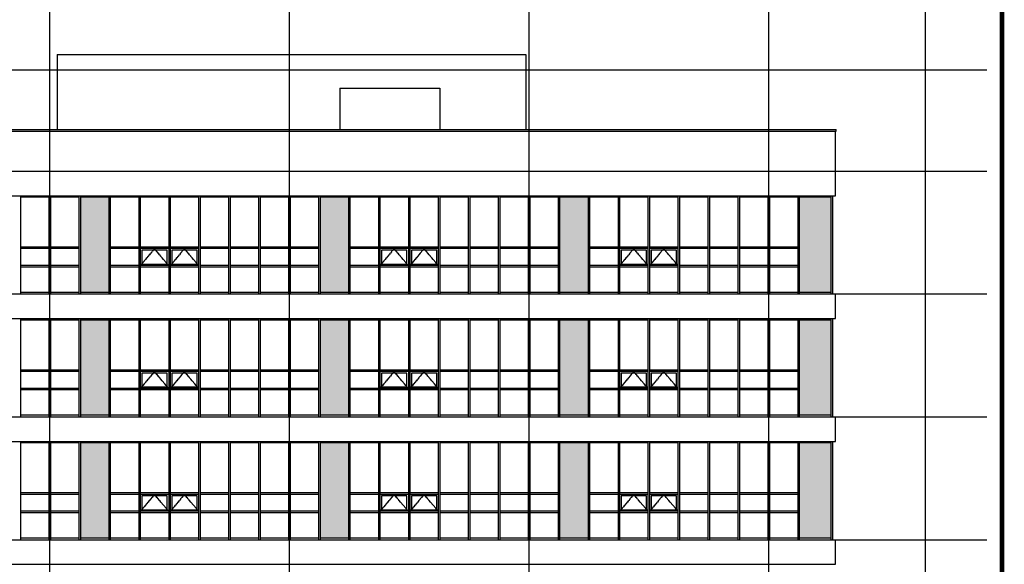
# Model space of a CAD drawing. Header units: millimetres. Extents: x 3445018 to 4174071, y -6064565 to -5122887.
# Tile 141 of 192: x 3754349 to 3786396, y -5317239 to -5299511. Entities that reach past the tile are written whole.
import ezdxf

# ---------------------------------------------------------------- set-up
doc = ezdxf.new("R2010")
doc.units = ezdxf.units.MM
doc.header["$MEASUREMENT"] = 0
doc.linetypes.add('CEN', pattern=[66, 60, -2, 2, -2])
for name, color, linetype in [('3', 3, 'CONTINUOUS'), ('A_GE_FORM', 7, 'CONTINUOUS'), ('CEN', 13, 'CEN'), ('EL3', 7, 'CONTINUOUS'), ('FI', 6, 'CONTINUOUS'), ('SO-252', 252, 'CONTINUOUS'), ('WIN1', 4, 'CONTINUOUS'), ('WIN2', 9, 'CONTINUOUS')]:
    doc.layers.add(name, color=color, linetype=linetype)

# ---------------------------------------------------------------- blocks, each defined once
blk = doc.blocks.new('sheet _서영')
at = {"layer": 'A_GE_FORM', "const_width": 1.5}
blk.add_lwpolyline([(-361868.49, -1059038.93), (-362670.49, -1059038.93), (-362670.49, -1058483.93), (-361868.49, -1058483.93)], close=True, dxfattribs=at)

msp = doc.modelspace()

# ---------------------------------------------------------------- hatches: boundary and pattern name
at = {"layer": 'SO-252', "ltscale": 200}
h = msp.add_hatch(color=256, dxfattribs=at)
h.dxf.hatch_style = 1
h.paths.add_polyline_path([(3779724.138, -5305289.461), (3780749.138, -5305289.461), (3780749.138, -5308389.461), (3779724.138, -5308389.461)])
h.paths.add_polyline_path([(3771924.138, -5305289.461), (3772849.138, -5305289.461), (3772849.138, -5308389.461), (3771924.138, -5308389.461)])
h.paths.add_polyline_path([(3764124.138, -5305289.461), (3765049.138, -5305289.461), (3765049.138, -5308389.461), (3764124.138, -5308389.461)])
h.paths.add_polyline_path([(3756324.138, -5305289.461), (3757249.138, -5305289.461), (3757249.138, -5308389.461), (3756324.138, -5308389.461)])
h.paths.add_polyline_path([(3748524.138, -5305289.461), (3749449.138, -5305289.461), (3749449.138, -5308389.461), (3748524.138, -5308389.461)])
h = msp.add_hatch(color=256, dxfattribs=at)
h.dxf.hatch_style = 1
h.paths.add_polyline_path([(3779724.138, -5309289.461), (3780749.138, -5309289.461), (3780749.138, -5312389.461), (3779724.138, -5312389.461)])
h.paths.add_polyline_path([(3771924.138, -5309289.461), (3772849.138, -5309289.461), (3772849.138, -5312389.461), (3771924.138, -5312389.461)])
h.paths.add_polyline_path([(3764124.138, -5309289.461), (3765049.138, -5309289.461), (3765049.138, -5312389.461), (3764124.138, -5312389.461)])
h.paths.add_polyline_path([(3756324.138, -5309289.461), (3757249.138, -5309289.461), (3757249.138, -5312389.461), (3756324.138, -5312389.461)])
h.paths.add_polyline_path([(3748524.138, -5309289.461), (3749449.138, -5309289.461), (3749449.138, -5312389.461), (3748524.138, -5312389.461)])
h = msp.add_hatch(color=256, dxfattribs=at)
h.dxf.hatch_style = 1
h.paths.add_polyline_path([(3779724.138, -5313289.461), (3780749.138, -5313289.461), (3780749.138, -5316389.461), (3779724.138, -5316389.461)])
h.paths.add_polyline_path([(3771924.138, -5313289.461), (3772849.138, -5313289.461), (3772849.138, -5316389.461), (3771924.138, -5316389.461)])
h.paths.add_polyline_path([(3764124.138, -5313289.461), (3765049.138, -5313289.461), (3765049.138, -5316389.461), (3764124.138, -5316389.461)])
h.paths.add_polyline_path([(3756324.138, -5313289.461), (3757249.138, -5313289.461), (3757249.138, -5316389.461), (3756324.138, -5316389.461)])
h.paths.add_polyline_path([(3748524.138, -5313289.461), (3749449.138, -5313289.461), (3749449.138, -5316389.461), (3748524.138, -5316389.461)])

# ---------------------------------------------------------------- linework, layer by layer
at = {"layer": 'CEN'}
for p, q in [((3755324.138, -5293351.227), (3755324.138, -5349279.63)), ((3763124.138, -5293351.227), (3763124.138, -5349279.63)), ((3770924.138, -5293351.227), (3770924.138, -5349279.63)), ((3778724.138, -5293351.227), (3778724.138, -5349279.63)), ((3778724.138, -5293351.227), (3778724.138, -5349279.63)), ((3783824.138, -5293351.227), (3783824.138, -5349279.63)), ((3783824.138, -5293351.227), (3783824.138, -5349279.63)), ((3741116.369, -5301139.461), (3785824.138, -5301139.461)), ((3741116.369, -5304439.461), (3785824.138, -5304439.461)), ((3741116.369, -5308439.461), (3785824.138, -5308439.461)), ((3741116.369, -5312439.461), (3785824.138, -5312439.461)), ((3741116.369, -5316439.461), (3785824.138, -5316439.461))]:
    msp.add_line(p, q, dxfattribs=at)
for points in [[(3759199.138, -5307514.461), (3758736.638, -5306964.461), (3758274.138, -5307514.461)], [(3760174.138, -5307514.461), (3759711.638, -5306964.461), (3759249.138, -5307514.461)], [(3766999.138, -5307514.461), (3766536.638, -5306964.461), (3766074.138, -5307514.461)], [(3767974.138, -5307514.461), (3767511.638, -5306964.461), (3767049.138, -5307514.461)], [(3774799.138, -5307514.461), (3774336.638, -5306964.461), (3773874.138, -5307514.461)], [(3775774.138, -5307514.461), (3775311.638, -5306964.461), (3774849.138, -5307514.461)], [(3759199.138, -5311514.461), (3758736.638, -5310964.461), (3758274.138, -5311514.461)], [(3760174.138, -5311514.461), (3759711.638, -5310964.461), (3759249.138, -5311514.461)], [(3766999.138, -5311514.461), (3766536.638, -5310964.461), (3766074.138, -5311514.461)], [(3767974.138, -5311514.461), (3767511.638, -5310964.461), (3767049.138, -5311514.461)], [(3774799.138, -5311514.461), (3774336.638, -5310964.461), (3773874.138, -5311514.461)], [(3775774.138, -5311514.461), (3775311.638, -5310964.461), (3774849.138, -5311514.461)], [(3759199.138, -5315514.461), (3758736.638, -5314964.461), (3758274.138, -5315514.461)], [(3760174.138, -5315514.461), (3759711.638, -5314964.461), (3759249.138, -5315514.461)], [(3766999.138, -5315514.461), (3766536.638, -5314964.461), (3766074.138, -5315514.461)], [(3767974.138, -5315514.461), (3767511.638, -5314964.461), (3767049.138, -5315514.461)], [(3774799.138, -5315514.461), (3774336.638, -5314964.461), (3773874.138, -5315514.461)], [(3775774.138, -5315514.461), (3775311.638, -5314964.461), (3774849.138, -5315514.461)]]:
    msp.add_lwpolyline(points, dxfattribs=at)
at = {"layer": 'EL3', "ltscale": 200}
for p, q in [((3755574.138, -5300639.461), (3770824.138, -5300639.461)), ((3755574.138, -5300639.461), (3755574.138, -5303089.461)), ((3770824.138, -5300639.461), (3770824.138, -5303089.461)), ((3764774.138, -5301739.461), (3764774.138, -5303089.461)), ((3764774.138, -5301739.461), (3768024.138, -5301739.461)), ((3768024.138, -5301739.461), (3768024.138, -5303089.461))]:
    msp.add_line(p, q, dxfattribs=at)
at = {"layer": 'FI', "ltscale": 200}
for p, q in [((3745319.138, -5303089.461), (3780929.138, -5303089.461)), ((3745319.138, -5303139.461), (3780929.138, -5303139.461)), ((3780899.138, -5305239.461), (3780899.138, -5303139.461)), ((3780929.138, -5303139.461), (3780929.138, -5303089.461)), ((3745349.138, -5305239.461), (3780899.138, -5305239.461)), ((3745349.138, -5308439.461), (3780899.138, -5308439.461)), ((3780899.138, -5309239.461), (3780899.138, -5308439.461)), ((3745349.138, -5309239.461), (3780899.138, -5309239.461)), ((3745349.138, -5312439.461), (3780899.138, -5312439.461)), ((3780899.138, -5313239.461), (3780899.138, -5312439.461)), ((3745349.138, -5313239.461), (3780899.138, -5313239.461)), ((3745349.138, -5316439.461), (3780899.138, -5316439.461)), ((3780899.138, -5317239.461), (3780899.138, -5316439.461)), ((3745349.138, -5317239.461), (3780899.138, -5317239.461))]:
    msp.add_line(p, q, dxfattribs=at)
at = {"layer": 'WIN1', "ltscale": 200}
for p, q in [((3745449.138, -5305239.461), (3780799.138, -5305239.461)), ((3754374.138, -5305239.461), (3754374.138, -5308439.461)), ((3755299.138, -5305289.461), (3754374.138, -5305289.461)), ((3755299.138, -5305239.461), (3755299.138, -5308439.461)), ((3755349.138, -5305239.461), (3755349.138, -5308439.461)), ((3756274.138, -5305289.461), (3755349.138, -5305289.461)), ((3756274.138, -5305239.461), (3756274.138, -5308439.461)), ((3756324.138, -5305239.461), (3756324.138, -5308439.461)), ((3757249.138, -5305289.461), (3756324.138, -5305289.461)), ((3757249.138, -5305239.461), (3757249.138, -5308439.461)), ((3757299.138, -5305239.461), (3757299.138, -5308439.461)), ((3758224.138, -5305289.461), (3757299.138, -5305289.461)), ((3758224.138, -5305239.461), (3758224.138, -5308439.461)), ((3758274.138, -5305239.461), (3758274.138, -5308439.461)), ((3759199.138, -5305289.461), (3758274.138, -5305289.461)), ((3759199.138, -5305239.461), (3759199.138, -5308439.461)), ((3759249.138, -5305239.461), (3759249.138, -5308439.461)), ((3760174.138, -5305289.461), (3759249.138, -5305289.461)), ((3760174.138, -5305239.461), (3760174.138, -5308439.461)), ((3760224.138, -5305239.461), (3760224.138, -5308439.461)), ((3761149.138, -5305289.461), (3760224.138, -5305289.461)), ((3761149.138, -5305239.461), (3761149.138, -5308439.461)), ((3761199.138, -5305239.461), (3761199.138, -5308439.461)), ((3762124.138, -5305289.461), (3761199.138, -5305289.461)), ((3762124.138, -5305239.461), (3762124.138, -5308439.461)), ((3762174.138, -5305239.461), (3762174.138, -5308439.461)), ((3763099.138, -5305289.461), (3762174.138, -5305289.461)), ((3763099.138, -5305239.461), (3763099.138, -5308439.461)), ((3763149.138, -5305239.461), (3763149.138, -5308439.461)), ((3764074.138, -5305289.461), (3763149.138, -5305289.461)), ((3764074.138, -5305239.461), (3764074.138, -5308439.461)), ((3764124.138, -5305239.461), (3764124.138, -5308439.461)), ((3765049.138, -5305289.461), (3764124.138, -5305289.461)), ((3765049.138, -5305239.461), (3765049.138, -5308439.461)), ((3765099.138, -5305239.461), (3765099.138, -5308439.461)), ((3766024.138, -5305289.461), (3765099.138, -5305289.461)), ((3766024.138, -5305239.461), (3766024.138, -5308439.461)), ((3766074.138, -5305239.461), (3766074.138, -5308439.461)), ((3766999.138, -5305289.461), (3766074.138, -5305289.461)), ((3766999.138, -5305239.461), (3766999.138, -5308439.461)), ((3767049.138, -5305239.461), (3767049.138, -5308439.461)), ((3767974.138, -5305289.461), (3767049.138, -5305289.461)), ((3767974.138, -5305239.461), (3767974.138, -5308439.461)), ((3768024.138, -5305239.461), (3768024.138, -5308439.461)), ((3768949.138, -5305289.461), (3768024.138, -5305289.461)), ((3768949.138, -5305239.461), (3768949.138, -5308439.461)), ((3768999.138, -5305239.461), (3768999.138, -5308439.461)), ((3769924.138, -5305289.461), (3768999.138, -5305289.461)), ((3769924.138, -5305239.461), (3769924.138, -5308439.461)), ((3769974.138, -5305239.461), (3769974.138, -5308439.461)), ((3770899.138, -5305289.461), (3769974.138, -5305289.461)), ((3770899.138, -5305239.461), (3770899.138, -5308439.461)), ((3770949.138, -5305239.461), (3770949.138, -5308439.461)), ((3771874.138, -5305289.461), (3770949.138, -5305289.461)), ((3771874.138, -5305239.461), (3771874.138, -5308439.461)), ((3771924.138, -5305239.461), (3771924.138, -5308439.461)), ((3772849.138, -5305289.461), (3771924.138, -5305289.461)), ((3772849.138, -5305239.461), (3772849.138, -5308439.461)), ((3772899.138, -5305239.461), (3772899.138, -5308439.461)), ((3773824.138, -5305289.461), (3772899.138, -5305289.461)), ((3773824.138, -5305239.461), (3773824.138, -5308439.461)), ((3773874.138, -5305239.461), (3773874.138, -5308439.461)), ((3774799.138, -5305289.461), (3773874.138, -5305289.461)), ((3774799.138, -5305239.461), (3774799.138, -5308439.461)), ((3774849.138, -5305239.461), (3774849.138, -5308439.461)), ((3775774.138, -5305289.461), (3774849.138, -5305289.461)), ((3775774.138, -5305239.461), (3775774.138, -5308439.461)), ((3775824.138, -5305239.461), (3775824.138, -5308439.461)), ((3776749.138, -5305289.461), (3775824.138, -5305289.461)), ((3776749.138, -5305239.461), (3776749.138, -5308439.461)), ((3776799.138, -5305239.461), (3776799.138, -5308439.461)), ((3777724.138, -5305289.461), (3776799.138, -5305289.461)), ((3777724.138, -5305239.461), (3777724.138, -5308439.461)), ((3777774.138, -5305239.461), (3777774.138, -5308439.461)), ((3778699.138, -5305289.461), (3777774.138, -5305289.461)), ((3778699.138, -5305239.461), (3778699.138, -5308439.461)), ((3778749.138, -5305239.461), (3778749.138, -5308439.461)), ((3779674.138, -5305289.461), (3778749.138, -5305289.461)), ((3779674.138, -5305239.461), (3779674.138, -5308439.461)), ((3779724.138, -5305239.461), (3779724.138, -5308439.461)), ((3780749.138, -5305289.461), (3779724.138, -5305289.461)), ((3780749.138, -5305239.461), (3780749.138, -5308439.461)), ((3780799.138, -5305239.461), (3780799.138, -5308439.461)), ((3755299.138, -5306914.461), (3754374.138, -5306914.461)), ((3755299.138, -5306964.461), (3754374.138, -5306964.461)), ((3756274.138, -5306914.461), (3755349.138, -5306914.461)), ((3756274.138, -5306964.461), (3755349.138, -5306964.461)), ((3758224.138, -5306914.461), (3757299.138, -5306914.461)), ((3758224.138, -5306964.461), (3757299.138, -5306964.461)), ((3759199.138, -5306914.461), (3758274.138, -5306914.461)), ((3759199.138, -5306964.461), (3758274.138, -5306964.461)), ((3760174.138, -5306914.461), (3759249.138, -5306914.461)), ((3760174.138, -5306964.461), (3759249.138, -5306964.461)), ((3761149.138, -5306914.461), (3760224.138, -5306914.461)), ((3761149.138, -5306964.461), (3760224.138, -5306964.461)), ((3762124.138, -5306914.461), (3761199.138, -5306914.461)), ((3762124.138, -5306964.461), (3761199.138, -5306964.461)), ((3763099.138, -5306914.461), (3762174.138, -5306914.461)), ((3763099.138, -5306964.461), (3762174.138, -5306964.461)), ((3764074.138, -5306914.461), (3763149.138, -5306914.461)), ((3764074.138, -5306964.461), (3763149.138, -5306964.461)), ((3766024.138, -5306914.461), (3765099.138, -5306914.461)), ((3766024.138, -5306964.461), (3765099.138, -5306964.461)), ((3766999.138, -5306914.461), (3766074.138, -5306914.461)), ((3766999.138, -5306964.461), (3766074.138, -5306964.461)), ((3767974.138, -5306914.461), (3767049.138, -5306914.461)), ((3767974.138, -5306964.461), (3767049.138, -5306964.461)), ((3768949.138, -5306914.461), (3768024.138, -5306914.461)), ((3768949.138, -5306964.461), (3768024.138, -5306964.461)), ((3769924.138, -5306914.461), (3768999.138, -5306914.461)), ((3769924.138, -5306964.461), (3768999.138, -5306964.461)), ((3770899.138, -5306914.461), (3769974.138, -5306914.461)), ((3770899.138, -5306964.461), (3769974.138, -5306964.461)), ((3771874.138, -5306914.461), (3770949.138, -5306914.461)), ((3771874.138, -5306964.461), (3770949.138, -5306964.461)), ((3773824.138, -5306914.461), (3772899.138, -5306914.461)), ((3773824.138, -5306964.461), (3772899.138, -5306964.461)), ((3774799.138, -5306914.461), (3773874.138, -5306914.461)), ((3774799.138, -5306964.461), (3773874.138, -5306964.461)), ((3775774.138, -5306914.461), (3774849.138, -5306914.461)), ((3775774.138, -5306964.461), (3774849.138, -5306964.461)), ((3776749.138, -5306914.461), (3775824.138, -5306914.461)), ((3776749.138, -5306964.461), (3775824.138, -5306964.461)), ((3777724.138, -5306914.461), (3776799.138, -5306914.461)), ((3777724.138, -5306964.461), (3776799.138, -5306964.461)), ((3778699.138, -5306914.461), (3777774.138, -5306914.461)), ((3778699.138, -5306964.461), (3777774.138, -5306964.461)), ((3779674.138, -5306914.461), (3778749.138, -5306914.461)), ((3779674.138, -5306964.461), (3778749.138, -5306964.461)), ((3755299.138, -5307514.461), (3754374.138, -5307514.461)), ((3755299.138, -5307564.461), (3754374.138, -5307564.461)), ((3756274.138, -5307514.461), (3755349.138, -5307514.461)), ((3756274.138, -5307564.461), (3755349.138, -5307564.461)), ((3758224.138, -5307514.461), (3757299.138, -5307514.461)), ((3758224.138, -5307564.461), (3757299.138, -5307564.461)), ((3759199.138, -5307514.461), (3758274.138, -5307514.461)), ((3759199.138, -5307564.461), (3758274.138, -5307564.461)), ((3760174.138, -5307514.461), (3759249.138, -5307514.461)), ((3760174.138, -5307564.461), (3759249.138, -5307564.461)), ((3761149.138, -5307514.461), (3760224.138, -5307514.461)), ((3761149.138, -5307564.461), (3760224.138, -5307564.461)), ((3762124.138, -5307514.461), (3761199.138, -5307514.461)), ((3762124.138, -5307564.461), (3761199.138, -5307564.461)), ((3763099.138, -5307514.461), (3762174.138, -5307514.461)), ((3763099.138, -5307564.461), (3762174.138, -5307564.461)), ((3764074.138, -5307514.461), (3763149.138, -5307514.461)), ((3764074.138, -5307564.461), (3763149.138, -5307564.461)), ((3766024.138, -5307514.461), (3765099.138, -5307514.461)), ((3766024.138, -5307564.461), (3765099.138, -5307564.461)), ((3766999.138, -5307514.461), (3766074.138, -5307514.461)), ((3766999.138, -5307564.461), (3766074.138, -5307564.461)), ((3767974.138, -5307514.461), (3767049.138, -5307514.461)), ((3767974.138, -5307564.461), (3767049.138, -5307564.461)), ((3768949.138, -5307514.461), (3768024.138, -5307514.461)), ((3768949.138, -5307564.461), (3768024.138, -5307564.461)), ((3769924.138, -5307514.461), (3768999.138, -5307514.461)), ((3769924.138, -5307564.461), (3768999.138, -5307564.461)), ((3770899.138, -5307514.461), (3769974.138, -5307514.461)), ((3770899.138, -5307564.461), (3769974.138, -5307564.461)), ((3771874.138, -5307514.461), (3770949.138, -5307514.461)), ((3771874.138, -5307564.461), (3770949.138, -5307564.461)), ((3773824.138, -5307514.461), (3772899.138, -5307514.461)), ((3773824.138, -5307564.461), (3772899.138, -5307564.461)), ((3774799.138, -5307514.461), (3773874.138, -5307514.461)), ((3774799.138, -5307564.461), (3773874.138, -5307564.461)), ((3775774.138, -5307514.461), (3774849.138, -5307514.461)), ((3775774.138, -5307564.461), (3774849.138, -5307564.461)), ((3776749.138, -5307514.461), (3775824.138, -5307514.461)), ((3776749.138, -5307564.461), (3775824.138, -5307564.461)), ((3777724.138, -5307514.461), (3776799.138, -5307514.461)), ((3777724.138, -5307564.461), (3776799.138, -5307564.461)), ((3778699.138, -5307514.461), (3777774.138, -5307514.461)), ((3778699.138, -5307564.461), (3777774.138, -5307564.461)), ((3779674.138, -5307514.461), (3778749.138, -5307514.461)), ((3779674.138, -5307564.461), (3778749.138, -5307564.461)), ((3745449.138, -5308439.461), (3780799.138, -5308439.461)), ((3755299.138, -5308389.461), (3754374.138, -5308389.461)), ((3756274.138, -5308389.461), (3755349.138, -5308389.461)), ((3757249.138, -5308389.461), (3756324.138, -5308389.461)), ((3758224.138, -5308389.461), (3757299.138, -5308389.461)), ((3759199.138, -5308389.461), (3758274.138, -5308389.461)), ((3760174.138, -5308389.461), (3759249.138, -5308389.461)), ((3761149.138, -5308389.461), (3760224.138, -5308389.461)), ((3762124.138, -5308389.461), (3761199.138, -5308389.461)), ((3763099.138, -5308389.461), (3762174.138, -5308389.461)), ((3764074.138, -5308389.461), (3763149.138, -5308389.461)), ((3765049.138, -5308389.461), (3764124.138, -5308389.461)), ((3766024.138, -5308389.461), (3765099.138, -5308389.461)), ((3766999.138, -5308389.461), (3766074.138, -5308389.461)), ((3767974.138, -5308389.461), (3767049.138, -5308389.461)), ((3768949.138, -5308389.461), (3768024.138, -5308389.461)), ((3769924.138, -5308389.461), (3768999.138, -5308389.461)), ((3770899.138, -5308389.461), (3769974.138, -5308389.461)), ((3771874.138, -5308389.461), (3770949.138, -5308389.461)), ((3772849.138, -5308389.461), (3771924.138, -5308389.461)), ((3773824.138, -5308389.461), (3772899.138, -5308389.461)), ((3774799.138, -5308389.461), (3773874.138, -5308389.461)), ((3775774.138, -5308389.461), (3774849.138, -5308389.461)), ((3776749.138, -5308389.461), (3775824.138, -5308389.461)), ((3777724.138, -5308389.461), (3776799.138, -5308389.461)), ((3778699.138, -5308389.461), (3777774.138, -5308389.461)), ((3779674.138, -5308389.461), (3778749.138, -5308389.461)), ((3780749.138, -5308389.461), (3779724.138, -5308389.461)), ((3745449.138, -5309239.461), (3780799.138, -5309239.461)), ((3754374.138, -5309239.461), (3754374.138, -5312439.461)), ((3755299.138, -5309239.461), (3755299.138, -5312439.461)), ((3755349.138, -5309239.461), (3755349.138, -5312439.461)), ((3756274.138, -5309239.461), (3756274.138, -5312439.461)), ((3756324.138, -5309239.461), (3756324.138, -5312439.461)), ((3757249.138, -5309239.461), (3757249.138, -5312439.461)), ((3757299.138, -5309239.461), (3757299.138, -5312439.461)), ((3758224.138, -5309239.461), (3758224.138, -5312439.461)), ((3758274.138, -5309239.461), (3758274.138, -5312439.461)), ((3759199.138, -5309239.461), (3759199.138, -5312439.461)), ((3759249.138, -5309239.461), (3759249.138, -5312439.461)), ((3760174.138, -5309239.461), (3760174.138, -5312439.461)), ((3760224.138, -5309239.461), (3760224.138, -5312439.461)), ((3761149.138, -5309239.461), (3761149.138, -5312439.461)), ((3761199.138, -5309239.461), (3761199.138, -5312439.461)), ((3762124.138, -5309239.461), (3762124.138, -5312439.461)), ((3762174.138, -5309239.461), (3762174.138, -5312439.461)), ((3763099.138, -5309239.461), (3763099.138, -5312439.461)), ((3763149.138, -5309239.461), (3763149.138, -5312439.461)), ((3764074.138, -5309239.461), (3764074.138, -5312439.461)), ((3764124.138, -5309239.461), (3764124.138, -5312439.461)), ((3765049.138, -5309239.461), (3765049.138, -5312439.461)), ((3765099.138, -5309239.461), (3765099.138, -5312439.461)), ((3766024.138, -5309239.461), (3766024.138, -5312439.461)), ((3766074.138, -5309239.461), (3766074.138, -5312439.461)), ((3766999.138, -5309239.461), (3766999.138, -5312439.461)), ((3767049.138, -5309239.461), (3767049.138, -5312439.461)), ((3767974.138, -5309239.461), (3767974.138, -5312439.461)), ((3768024.138, -5309239.461), (3768024.138, -5312439.461)), ((3768949.138, -5309239.461), (3768949.138, -5312439.461)), ((3768999.138, -5309239.461), (3768999.138, -5312439.461)), ((3769924.138, -5309239.461), (3769924.138, -5312439.461)), ((3769974.138, -5309239.461), (3769974.138, -5312439.461)), ((3770899.138, -5309239.461), (3770899.138, -5312439.461)), ((3770949.138, -5309239.461), (3770949.138, -5312439.461)), ((3771874.138, -5309239.461), (3771874.138, -5312439.461)), ((3771924.138, -5309239.461), (3771924.138, -5312439.461)), ((3772849.138, -5309239.461), (3772849.138, -5312439.461)), ((3772899.138, -5309239.461), (3772899.138, -5312439.461)), ((3773824.138, -5309239.461), (3773824.138, -5312439.461)), ((3773874.138, -5309239.461), (3773874.138, -5312439.461)), ((3774799.138, -5309239.461), (3774799.138, -5312439.461)), ((3774849.138, -5309239.461), (3774849.138, -5312439.461)), ((3775774.138, -5309239.461), (3775774.138, -5312439.461)), ((3775824.138, -5309239.461), (3775824.138, -5312439.461)), ((3776749.138, -5309239.461), (3776749.138, -5312439.461)), ((3776799.138, -5309239.461), (3776799.138, -5312439.461)), ((3777724.138, -5309239.461), (3777724.138, -5312439.461)), ((3777774.138, -5309239.461), (3777774.138, -5312439.461)), ((3778699.138, -5309239.461), (3778699.138, -5312439.461)), ((3778749.138, -5309239.461), (3778749.138, -5312439.461)), ((3779674.138, -5309239.461), (3779674.138, -5312439.461)), ((3779724.138, -5309239.461), (3779724.138, -5312439.461)), ((3780749.138, -5309239.461), (3780749.138, -5312439.461)), ((3780799.138, -5309239.461), (3780799.138, -5312439.461)), ((3755299.138, -5309289.461), (3754374.138, -5309289.461)), ((3756274.138, -5309289.461), (3755349.138, -5309289.461)), ((3757249.138, -5309289.461), (3756324.138, -5309289.461)), ((3758224.138, -5309289.461), (3757299.138, -5309289.461)), ((3759199.138, -5309289.461), (3758274.138, -5309289.461)), ((3760174.138, -5309289.461), (3759249.138, -5309289.461)), ((3761149.138, -5309289.461), (3760224.138, -5309289.461)), ((3762124.138, -5309289.461), (3761199.138, -5309289.461)), ((3763099.138, -5309289.461), (3762174.138, -5309289.461)), ((3764074.138, -5309289.461), (3763149.138, -5309289.461)), ((3765049.138, -5309289.461), (3764124.138, -5309289.461)), ((3766024.138, -5309289.461), (3765099.138, -5309289.461)), ((3766999.138, -5309289.461), (3766074.138, -5309289.461)), ((3767974.138, -5309289.461), (3767049.138, -5309289.461)), ((3768949.138, -5309289.461), (3768024.138, -5309289.461)), ((3769924.138, -5309289.461), (3768999.138, -5309289.461)), ((3770899.138, -5309289.461), (3769974.138, -5309289.461)), ((3771874.138, -5309289.461), (3770949.138, -5309289.461)), ((3772849.138, -5309289.461), (3771924.138, -5309289.461)), ((3773824.138, -5309289.461), (3772899.138, -5309289.461)), ((3774799.138, -5309289.461), (3773874.138, -5309289.461)), ((3775774.138, -5309289.461), (3774849.138, -5309289.461)), ((3776749.138, -5309289.461), (3775824.138, -5309289.461)), ((3777724.138, -5309289.461), (3776799.138, -5309289.461)), ((3778699.138, -5309289.461), (3777774.138, -5309289.461)), ((3779674.138, -5309289.461), (3778749.138, -5309289.461)), ((3780749.138, -5309289.461), (3779724.138, -5309289.461)), ((3755299.138, -5310914.461), (3754374.138, -5310914.461)), ((3755299.138, -5310964.461), (3754374.138, -5310964.461)), ((3756274.138, -5310914.461), (3755349.138, -5310914.461)), ((3756274.138, -5310964.461), (3755349.138, -5310964.461)), ((3758224.138, -5310914.461), (3757299.138, -5310914.461)), ((3758224.138, -5310964.461), (3757299.138, -5310964.461)), ((3759199.138, -5310914.461), (3758274.138, -5310914.461)), ((3759199.138, -5310964.461), (3758274.138, -5310964.461)), ((3760174.138, -5310914.461), (3759249.138, -5310914.461)), ((3760174.138, -5310964.461), (3759249.138, -5310964.461)), ((3761149.138, -5310914.461), (3760224.138, -5310914.461)), ((3761149.138, -5310964.461), (3760224.138, -5310964.461)), ((3762124.138, -5310914.461), (3761199.138, -5310914.461)), ((3762124.138, -5310964.461), (3761199.138, -5310964.461)), ((3763099.138, -5310914.461), (3762174.138, -5310914.461)), ((3763099.138, -5310964.461), (3762174.138, -5310964.461)), ((3764074.138, -5310914.461), (3763149.138, -5310914.461)), ((3764074.138, -5310964.461), (3763149.138, -5310964.461)), ((3766024.138, -5310914.461), (3765099.138, -5310914.461)), ((3766024.138, -5310964.461), (3765099.138, -5310964.461)), ((3766999.138, -5310914.461), (3766074.138, -5310914.461)), ((3766999.138, -5310964.461), (3766074.138, -5310964.461)), ((3767974.138, -5310914.461), (3767049.138, -5310914.461)), ((3767974.138, -5310964.461), (3767049.138, -5310964.461)), ((3768949.138, -5310914.461), (3768024.138, -5310914.461)), ((3768949.138, -5310964.461), (3768024.138, -5310964.461)), ((3769924.138, -5310914.461), (3768999.138, -5310914.461)), ((3769924.138, -5310964.461), (3768999.138, -5310964.461)), ((3770899.138, -5310914.461), (3769974.138, -5310914.461)), ((3770899.138, -5310964.461), (3769974.138, -5310964.461)), ((3771874.138, -5310914.461), (3770949.138, -5310914.461)), ((3771874.138, -5310964.461), (3770949.138, -5310964.461)), ((3773824.138, -5310914.461), (3772899.138, -5310914.461)), ((3773824.138, -5310964.461), (3772899.138, -5310964.461)), ((3774799.138, -5310914.461), (3773874.138, -5310914.461)), ((3774799.138, -5310964.461), (3773874.138, -5310964.461)), ((3775774.138, -5310914.461), (3774849.138, -5310914.461)), ((3775774.138, -5310964.461), (3774849.138, -5310964.461)), ((3776749.138, -5310914.461), (3775824.138, -5310914.461)), ((3776749.138, -5310964.461), (3775824.138, -5310964.461)), ((3777724.138, -5310914.461), (3776799.138, -5310914.461)), ((3777724.138, -5310964.461), (3776799.138, -5310964.461)), ((3778699.138, -5310914.461), (3777774.138, -5310914.461)), ((3778699.138, -5310964.461), (3777774.138, -5310964.461)), ((3779674.138, -5310914.461), (3778749.138, -5310914.461)), ((3779674.138, -5310964.461), (3778749.138, -5310964.461)), ((3755299.138, -5311514.461), (3754374.138, -5311514.461)), ((3755299.138, -5311564.461), (3754374.138, -5311564.461)), ((3756274.138, -5311514.461), (3755349.138, -5311514.461)), ((3756274.138, -5311564.461), (3755349.138, -5311564.461)), ((3758224.138, -5311514.461), (3757299.138, -5311514.461)), ((3758224.138, -5311564.461), (3757299.138, -5311564.461)), ((3759199.138, -5311514.461), (3758274.138, -5311514.461)), ((3759199.138, -5311564.461), (3758274.138, -5311564.461)), ((3760174.138, -5311514.461), (3759249.138, -5311514.461)), ((3760174.138, -5311564.461), (3759249.138, -5311564.461)), ((3761149.138, -5311514.461), (3760224.138, -5311514.461)), ((3761149.138, -5311564.461), (3760224.138, -5311564.461)), ((3762124.138, -5311514.461), (3761199.138, -5311514.461)), ((3762124.138, -5311564.461), (3761199.138, -5311564.461)), ((3763099.138, -5311514.461), (3762174.138, -5311514.461)), ((3763099.138, -5311564.461), (3762174.138, -5311564.461)), ((3764074.138, -5311514.461), (3763149.138, -5311514.461)), ((3764074.138, -5311564.461), (3763149.138, -5311564.461)), ((3766024.138, -5311514.461), (3765099.138, -5311514.461)), ((3766024.138, -5311564.461), (3765099.138, -5311564.461)), ((3766999.138, -5311514.461), (3766074.138, -5311514.461)), ((3766999.138, -5311564.461), (3766074.138, -5311564.461)), ((3767974.138, -5311514.461), (3767049.138, -5311514.461)), ((3767974.138, -5311564.461), (3767049.138, -5311564.461)), ((3768949.138, -5311514.461), (3768024.138, -5311514.461)), ((3768949.138, -5311564.461), (3768024.138, -5311564.461)), ((3769924.138, -5311514.461), (3768999.138, -5311514.461)), ((3769924.138, -5311564.461), (3768999.138, -5311564.461)), ((3770899.138, -5311514.461), (3769974.138, -5311514.461)), ((3770899.138, -5311564.461), (3769974.138, -5311564.461)), ((3771874.138, -5311514.461), (3770949.138, -5311514.461)), ((3771874.138, -5311564.461), (3770949.138, -5311564.461)), ((3773824.138, -5311514.461), (3772899.138, -5311514.461)), ((3773824.138, -5311564.461), (3772899.138, -5311564.461)), ((3774799.138, -5311514.461), (3773874.138, -5311514.461)), ((3774799.138, -5311564.461), (3773874.138, -5311564.461)), ((3775774.138, -5311514.461), (3774849.138, -5311514.461)), ((3775774.138, -5311564.461), (3774849.138, -5311564.461)), ((3776749.138, -5311514.461), (3775824.138, -5311514.461)), ((3776749.138, -5311564.461), (3775824.138, -5311564.461)), ((3777724.138, -5311514.461), (3776799.138, -5311514.461)), ((3777724.138, -5311564.461), (3776799.138, -5311564.461)), ((3778699.138, -5311514.461), (3777774.138, -5311514.461)), ((3778699.138, -5311564.461), (3777774.138, -5311564.461)), ((3779674.138, -5311514.461), (3778749.138, -5311514.461)), ((3779674.138, -5311564.461), (3778749.138, -5311564.461)), ((3745449.138, -5312439.461), (3780799.138, -5312439.461)), ((3755299.138, -5312389.461), (3754374.138, -5312389.461)), ((3756274.138, -5312389.461), (3755349.138, -5312389.461)), ((3757249.138, -5312389.461), (3756324.138, -5312389.461)), ((3758224.138, -5312389.461), (3757299.138, -5312389.461)), ((3759199.138, -5312389.461), (3758274.138, -5312389.461)), ((3760174.138, -5312389.461), (3759249.138, -5312389.461)), ((3761149.138, -5312389.461), (3760224.138, -5312389.461)), ((3762124.138, -5312389.461), (3761199.138, -5312389.461)), ((3763099.138, -5312389.461), (3762174.138, -5312389.461)), ((3764074.138, -5312389.461), (3763149.138, -5312389.461)), ((3765049.138, -5312389.461), (3764124.138, -5312389.461)), ((3766024.138, -5312389.461), (3765099.138, -5312389.461)), ((3766999.138, -5312389.461), (3766074.138, -5312389.461)), ((3767974.138, -5312389.461), (3767049.138, -5312389.461)), ((3768949.138, -5312389.461), (3768024.138, -5312389.461)), ((3769924.138, -5312389.461), (3768999.138, -5312389.461)), ((3770899.138, -5312389.461), (3769974.138, -5312389.461)), ((3771874.138, -5312389.461), (3770949.138, -5312389.461)), ((3772849.138, -5312389.461), (3771924.138, -5312389.461)), ((3773824.138, -5312389.461), (3772899.138, -5312389.461)), ((3774799.138, -5312389.461), (3773874.138, -5312389.461)), ((3775774.138, -5312389.461), (3774849.138, -5312389.461)), ((3776749.138, -5312389.461), (3775824.138, -5312389.461)), ((3777724.138, -5312389.461), (3776799.138, -5312389.461)), ((3778699.138, -5312389.461), (3777774.138, -5312389.461)), ((3779674.138, -5312389.461), (3778749.138, -5312389.461)), ((3780749.138, -5312389.461), (3779724.138, -5312389.461)), ((3745449.138, -5313239.461), (3780799.138, -5313239.461)), ((3754374.138, -5313239.461), (3754374.138, -5316439.461)), ((3755299.138, -5313289.461), (3754374.138, -5313289.461)), ((3755299.138, -5313239.461), (3755299.138, -5316439.461)), ((3755349.138, -5313239.461), (3755349.138, -5316439.461)), ((3756274.138, -5313289.461), (3755349.138, -5313289.461)), ((3756274.138, -5313239.461), (3756274.138, -5316439.461)), ((3756324.138, -5313239.461), (3756324.138, -5316439.461)), ((3757249.138, -5313289.461), (3756324.138, -5313289.461)), ((3757249.138, -5313239.461), (3757249.138, -5316439.461)), ((3757299.138, -5313239.461), (3757299.138, -5316439.461)), ((3758224.138, -5313289.461), (3757299.138, -5313289.461)), ((3758224.138, -5313239.461), (3758224.138, -5316439.461)), ((3758274.138, -5313239.461), (3758274.138, -5316439.461)), ((3759199.138, -5313289.461), (3758274.138, -5313289.461)), ((3759199.138, -5313239.461), (3759199.138, -5316439.461)), ((3759249.138, -5313239.461), (3759249.138, -5316439.461)), ((3760174.138, -5313289.461), (3759249.138, -5313289.461)), ((3760174.138, -5313239.461), (3760174.138, -5316439.461)), ((3760224.138, -5313239.461), (3760224.138, -5316439.461)), ((3761149.138, -5313289.461), (3760224.138, -5313289.461)), ((3761149.138, -5313239.461), (3761149.138, -5316439.461)), ((3761199.138, -5313239.461), (3761199.138, -5316439.461)), ((3762124.138, -5313289.461), (3761199.138, -5313289.461)), ((3762124.138, -5313239.461), (3762124.138, -5316439.461)), ((3762174.138, -5313239.461), (3762174.138, -5316439.461)), ((3763099.138, -5313289.461), (3762174.138, -5313289.461)), ((3763099.138, -5313239.461), (3763099.138, -5316439.461)), ((3763149.138, -5313239.461), (3763149.138, -5316439.461)), ((3764074.138, -5313289.461), (3763149.138, -5313289.461)), ((3764074.138, -5313239.461), (3764074.138, -5316439.461)), ((3764124.138, -5313239.461), (3764124.138, -5316439.461)), ((3765049.138, -5313289.461), (3764124.138, -5313289.461)), ((3765049.138, -5313239.461), (3765049.138, -5316439.461)), ((3765099.138, -5313239.461), (3765099.138, -5316439.461)), ((3766024.138, -5313289.461), (3765099.138, -5313289.461)), ((3766024.138, -5313239.461), (3766024.138, -5316439.461)), ((3766074.138, -5313239.461), (3766074.138, -5316439.461)), ((3766999.138, -5313289.461), (3766074.138, -5313289.461)), ((3766999.138, -5313239.461), (3766999.138, -5316439.461)), ((3767049.138, -5313239.461), (3767049.138, -5316439.461)), ((3767974.138, -5313289.461), (3767049.138, -5313289.461)), ((3767974.138, -5313239.461), (3767974.138, -5316439.461)), ((3768024.138, -5313239.461), (3768024.138, -5316439.461)), ((3768949.138, -5313289.461), (3768024.138, -5313289.461)), ((3768949.138, -5313239.461), (3768949.138, -5316439.461)), ((3768999.138, -5313239.461), (3768999.138, -5316439.461)), ((3769924.138, -5313289.461), (3768999.138, -5313289.461)), ((3769924.138, -5313239.461), (3769924.138, -5316439.461)), ((3769974.138, -5313239.461), (3769974.138, -5316439.461)), ((3770899.138, -5313289.461), (3769974.138, -5313289.461)), ((3770899.138, -5313239.461), (3770899.138, -5316439.461)), ((3770949.138, -5313239.461), (3770949.138, -5316439.461)), ((3771874.138, -5313289.461), (3770949.138, -5313289.461)), ((3771874.138, -5313239.461), (3771874.138, -5316439.461)), ((3771924.138, -5313239.461), (3771924.138, -5316439.461)), ((3772849.138, -5313289.461), (3771924.138, -5313289.461)), ((3772849.138, -5313239.461), (3772849.138, -5316439.461)), ((3772899.138, -5313239.461), (3772899.138, -5316439.461)), ((3773824.138, -5313289.461), (3772899.138, -5313289.461)), ((3773824.138, -5313239.461), (3773824.138, -5316439.461)), ((3773874.138, -5313239.461), (3773874.138, -5316439.461)), ((3774799.138, -5313289.461), (3773874.138, -5313289.461)), ((3774799.138, -5313239.461), (3774799.138, -5316439.461)), ((3774849.138, -5313239.461), (3774849.138, -5316439.461)), ((3775774.138, -5313289.461), (3774849.138, -5313289.461)), ((3775774.138, -5313239.461), (3775774.138, -5316439.461)), ((3775824.138, -5313239.461), (3775824.138, -5316439.461)), ((3776749.138, -5313289.461), (3775824.138, -5313289.461)), ((3776749.138, -5313239.461), (3776749.138, -5316439.461)), ((3776799.138, -5313239.461), (3776799.138, -5316439.461)), ((3777724.138, -5313289.461), (3776799.138, -5313289.461)), ((3777724.138, -5313239.461), (3777724.138, -5316439.461)), ((3777774.138, -5313239.461), (3777774.138, -5316439.461)), ((3778699.138, -5313289.461), (3777774.138, -5313289.461)), ((3778699.138, -5313239.461), (3778699.138, -5316439.461)), ((3778749.138, -5313239.461), (3778749.138, -5316439.461)), ((3779674.138, -5313289.461), (3778749.138, -5313289.461)), ((3779674.138, -5313239.461), (3779674.138, -5316439.461)), ((3779724.138, -5313239.461), (3779724.138, -5316439.461)), ((3780749.138, -5313289.461), (3779724.138, -5313289.461)), ((3780749.138, -5313239.461), (3780749.138, -5316439.461)), ((3780799.138, -5313239.461), (3780799.138, -5316439.461)), ((3755299.138, -5314914.461), (3754374.138, -5314914.461)), ((3755299.138, -5314964.461), (3754374.138, -5314964.461)), ((3756274.138, -5314914.461), (3755349.138, -5314914.461)), ((3756274.138, -5314964.461), (3755349.138, -5314964.461)), ((3758224.138, -5314914.461), (3757299.138, -5314914.461)), ((3758224.138, -5314964.461), (3757299.138, -5314964.461)), ((3759199.138, -5314914.461), (3758274.138, -5314914.461)), ((3759199.138, -5314964.461), (3758274.138, -5314964.461)), ((3760174.138, -5314914.461), (3759249.138, -5314914.461)), ((3760174.138, -5314964.461), (3759249.138, -5314964.461)), ((3761149.138, -5314914.461), (3760224.138, -5314914.461)), ((3761149.138, -5314964.461), (3760224.138, -5314964.461)), ((3762124.138, -5314914.461), (3761199.138, -5314914.461)), ((3762124.138, -5314964.461), (3761199.138, -5314964.461)), ((3763099.138, -5314914.461), (3762174.138, -5314914.461)), ((3763099.138, -5314964.461), (3762174.138, -5314964.461)), ((3764074.138, -5314914.461), (3763149.138, -5314914.461)), ((3764074.138, -5314964.461), (3763149.138, -5314964.461)), ((3766024.138, -5314914.461), (3765099.138, -5314914.461)), ((3766024.138, -5314964.461), (3765099.138, -5314964.461)), ((3766999.138, -5314914.461), (3766074.138, -5314914.461)), ((3766999.138, -5314964.461), (3766074.138, -5314964.461)), ((3767974.138, -5314914.461), (3767049.138, -5314914.461)), ((3767974.138, -5314964.461), (3767049.138, -5314964.461)), ((3768949.138, -5314914.461), (3768024.138, -5314914.461)), ((3768949.138, -5314964.461), (3768024.138, -5314964.461)), ((3769924.138, -5314914.461), (3768999.138, -5314914.461)), ((3769924.138, -5314964.461), (3768999.138, -5314964.461)), ((3770899.138, -5314914.461), (3769974.138, -5314914.461)), ((3770899.138, -5314964.461), (3769974.138, -5314964.461)), ((3771874.138, -5314914.461), (3770949.138, -5314914.461)), ((3771874.138, -5314964.461), (3770949.138, -5314964.461)), ((3773824.138, -5314914.461), (3772899.138, -5314914.461)), ((3773824.138, -5314964.461), (3772899.138, -5314964.461)), ((3774799.138, -5314914.461), (3773874.138, -5314914.461)), ((3774799.138, -5314964.461), (3773874.138, -5314964.461)), ((3775774.138, -5314914.461), (3774849.138, -5314914.461)), ((3775774.138, -5314964.461), (3774849.138, -5314964.461)), ((3776749.138, -5314914.461), (3775824.138, -5314914.461)), ((3776749.138, -5314964.461), (3775824.138, -5314964.461)), ((3777724.138, -5314914.461), (3776799.138, -5314914.461)), ((3777724.138, -5314964.461), (3776799.138, -5314964.461)), ((3778699.138, -5314914.461), (3777774.138, -5314914.461)), ((3778699.138, -5314964.461), (3777774.138, -5314964.461)), ((3779674.138, -5314914.461), (3778749.138, -5314914.461)), ((3779674.138, -5314964.461), (3778749.138, -5314964.461)), ((3755299.138, -5315514.461), (3754374.138, -5315514.461)), ((3755299.138, -5315564.461), (3754374.138, -5315564.461)), ((3756274.138, -5315514.461), (3755349.138, -5315514.461)), ((3756274.138, -5315564.461), (3755349.138, -5315564.461)), ((3758224.138, -5315514.461), (3757299.138, -5315514.461)), ((3758224.138, -5315564.461), (3757299.138, -5315564.461)), ((3759199.138, -5315514.461), (3758274.138, -5315514.461)), ((3759199.138, -5315564.461), (3758274.138, -5315564.461)), ((3760174.138, -5315514.461), (3759249.138, -5315514.461)), ((3760174.138, -5315564.461), (3759249.138, -5315564.461)), ((3761149.138, -5315514.461), (3760224.138, -5315514.461)), ((3761149.138, -5315564.461), (3760224.138, -5315564.461)), ((3762124.138, -5315514.461), (3761199.138, -5315514.461)), ((3762124.138, -5315564.461), (3761199.138, -5315564.461)), ((3763099.138, -5315514.461), (3762174.138, -5315514.461)), ((3763099.138, -5315564.461), (3762174.138, -5315564.461)), ((3764074.138, -5315514.461), (3763149.138, -5315514.461)), ((3764074.138, -5315564.461), (3763149.138, -5315564.461)), ((3766024.138, -5315514.461), (3765099.138, -5315514.461)), ((3766024.138, -5315564.461), (3765099.138, -5315564.461)), ((3766999.138, -5315514.461), (3766074.138, -5315514.461)), ((3766999.138, -5315564.461), (3766074.138, -5315564.461)), ((3767974.138, -5315514.461), (3767049.138, -5315514.461)), ((3767974.138, -5315564.461), (3767049.138, -5315564.461)), ((3768949.138, -5315514.461), (3768024.138, -5315514.461)), ((3768949.138, -5315564.461), (3768024.138, -5315564.461)), ((3769924.138, -5315514.461), (3768999.138, -5315514.461)), ((3769924.138, -5315564.461), (3768999.138, -5315564.461)), ((3770899.138, -5315514.461), (3769974.138, -5315514.461)), ((3770899.138, -5315564.461), (3769974.138, -5315564.461)), ((3771874.138, -5315514.461), (3770949.138, -5315514.461)), ((3771874.138, -5315564.461), (3770949.138, -5315564.461)), ((3773824.138, -5315514.461), (3772899.138, -5315514.461)), ((3773824.138, -5315564.461), (3772899.138, -5315564.461)), ((3774799.138, -5315514.461), (3773874.138, -5315514.461)), ((3774799.138, -5315564.461), (3773874.138, -5315564.461)), ((3775774.138, -5315514.461), (3774849.138, -5315514.461)), ((3775774.138, -5315564.461), (3774849.138, -5315564.461)), ((3776749.138, -5315514.461), (3775824.138, -5315514.461)), ((3776749.138, -5315564.461), (3775824.138, -5315564.461)), ((3777724.138, -5315514.461), (3776799.138, -5315514.461)), ((3777724.138, -5315564.461), (3776799.138, -5315564.461)), ((3778699.138, -5315514.461), (3777774.138, -5315514.461)), ((3778699.138, -5315564.461), (3777774.138, -5315564.461)), ((3779674.138, -5315514.461), (3778749.138, -5315514.461)), ((3779674.138, -5315564.461), (3778749.138, -5315564.461)), ((3745449.138, -5316439.461), (3780799.138, -5316439.461)), ((3755299.138, -5316389.461), (3754374.138, -5316389.461)), ((3756274.138, -5316389.461), (3755349.138, -5316389.461)), ((3757249.138, -5316389.461), (3756324.138, -5316389.461)), ((3758224.138, -5316389.461), (3757299.138, -5316389.461)), ((3759199.138, -5316389.461), (3758274.138, -5316389.461)), ((3760174.138, -5316389.461), (3759249.138, -5316389.461)), ((3761149.138, -5316389.461), (3760224.138, -5316389.461)), ((3762124.138, -5316389.461), (3761199.138, -5316389.461)), ((3763099.138, -5316389.461), (3762174.138, -5316389.461)), ((3764074.138, -5316389.461), (3763149.138, -5316389.461)), ((3765049.138, -5316389.461), (3764124.138, -5316389.461)), ((3766024.138, -5316389.461), (3765099.138, -5316389.461)), ((3766999.138, -5316389.461), (3766074.138, -5316389.461)), ((3767974.138, -5316389.461), (3767049.138, -5316389.461)), ((3768949.138, -5316389.461), (3768024.138, -5316389.461)), ((3769924.138, -5316389.461), (3768999.138, -5316389.461)), ((3770899.138, -5316389.461), (3769974.138, -5316389.461)), ((3771874.138, -5316389.461), (3770949.138, -5316389.461)), ((3772849.138, -5316389.461), (3771924.138, -5316389.461)), ((3773824.138, -5316389.461), (3772899.138, -5316389.461)), ((3774799.138, -5316389.461), (3773874.138, -5316389.461)), ((3775774.138, -5316389.461), (3774849.138, -5316389.461)), ((3776749.138, -5316389.461), (3775824.138, -5316389.461)), ((3777724.138, -5316389.461), (3776799.138, -5316389.461)), ((3778699.138, -5316389.461), (3777774.138, -5316389.461)), ((3779674.138, -5316389.461), (3778749.138, -5316389.461)), ((3780749.138, -5316389.461), (3779724.138, -5316389.461))]:
    msp.add_line(p, q, dxfattribs=at)
at = {"layer": 'WIN2', "ltscale": 200}
for points in [[(3759149.138, -5307014.461), (3758324.138, -5307014.461), (3758324.138, -5307464.461), (3759149.138, -5307464.461)], [(3760124.138, -5307014.461), (3759299.138, -5307014.461), (3759299.138, -5307464.461), (3760124.138, -5307464.461)], [(3766949.138, -5307014.461), (3766124.138, -5307014.461), (3766124.138, -5307464.461), (3766949.138, -5307464.461)], [(3767924.138, -5307014.461), (3767099.138, -5307014.461), (3767099.138, -5307464.461), (3767924.138, -5307464.461)], [(3774749.138, -5307014.461), (3773924.138, -5307014.461), (3773924.138, -5307464.461), (3774749.138, -5307464.461)], [(3775724.138, -5307014.461), (3774899.138, -5307014.461), (3774899.138, -5307464.461), (3775724.138, -5307464.461)], [(3759149.138, -5311014.461), (3758324.138, -5311014.461), (3758324.138, -5311464.461), (3759149.138, -5311464.461)], [(3760124.138, -5311014.461), (3759299.138, -5311014.461), (3759299.138, -5311464.461), (3760124.138, -5311464.461)], [(3766949.138, -5311014.461), (3766124.138, -5311014.461), (3766124.138, -5311464.461), (3766949.138, -5311464.461)], [(3767924.138, -5311014.461), (3767099.138, -5311014.461), (3767099.138, -5311464.461), (3767924.138, -5311464.461)], [(3774749.138, -5311014.461), (3773924.138, -5311014.461), (3773924.138, -5311464.461), (3774749.138, -5311464.461)], [(3775724.138, -5311014.461), (3774899.138, -5311014.461), (3774899.138, -5311464.461), (3775724.138, -5311464.461)], [(3759149.138, -5315014.461), (3758324.138, -5315014.461), (3758324.138, -5315464.461), (3759149.138, -5315464.461)], [(3760124.138, -5315014.461), (3759299.138, -5315014.461), (3759299.138, -5315464.461), (3760124.138, -5315464.461)], [(3766949.138, -5315014.461), (3766124.138, -5315014.461), (3766124.138, -5315464.461), (3766949.138, -5315464.461)], [(3767924.138, -5315014.461), (3767099.138, -5315014.461), (3767099.138, -5315464.461), (3767924.138, -5315464.461)], [(3774749.138, -5315014.461), (3773924.138, -5315014.461), (3773924.138, -5315464.461), (3774749.138, -5315464.461)], [(3775724.138, -5315014.461), (3774899.138, -5315014.461), (3774899.138, -5315464.461), (3775724.138, -5315464.461)]]:
    msp.add_lwpolyline(points, close=True, dxfattribs=at)

# ---------------------------------------------------------------- block references
at = {"layer": '3', "xscale": 100, "yscale": 100, "zscale": 100, "rotation": 270}
msp.add_blockref('sheet _서영', (109634714.9, -41550781.593), dxfattribs=at)

doc.saveas('drawing.dxf')
